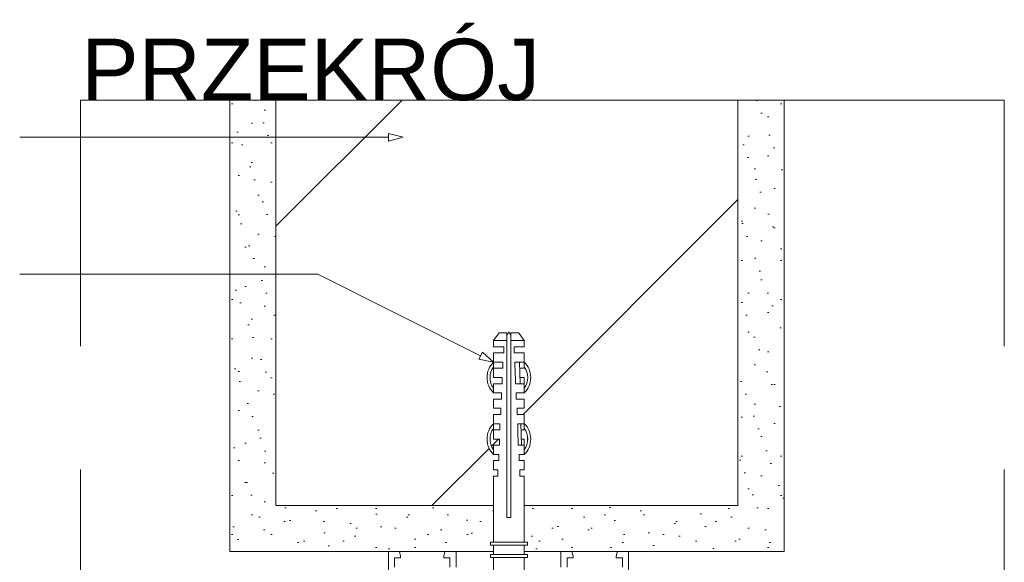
# Paper-space layout 'AD-02 DETAL MONTAŻU DRZWI' of a CAD drawing. Header units: millimetres. Extents: x 0 to 594, y 0 to 550.
# Tile 25 of 99: x 94 to 158, y 137 to 172. Entities that reach past the tile are written whole.
import ezdxf
from ezdxf.xclip import XClip

# ---------------------------------------------------------------- set-up
doc = ezdxf.new("R2010")
doc.units = ezdxf.units.MM
doc.header["$MEASUREMENT"] = 0
doc.header["$XCLIPFRAME"] = 0
doc.linetypes.add('przerywama detal', pattern=[120, 80, -40])
for name, color, linetype, lineweight, true_color in [('0_Nr_pióra__249', 7, 'Continuous', 5, 0x191919), ('A_stolarka_Nr_pióra__10', 7, 'Continuous', 13, 0x4b4b4b), ('A_stolarka_Nr_pióra__170', 7, 'Continuous', 5, 0x1c1c1c), ('A_stolarka_Nr_pióra__7', 7, 'Continuous', 18, 0x171717)]:
    doc.layers.add(name, color=color, linetype=linetype, lineweight=lineweight, true_color=true_color)
doc.layers.add('A_stolarka', color=7, linetype='Continuous')
doc.layers.add('A_stolarka_Nr_pióra__1', color=7, linetype='Continuous', lineweight=20)
doc.layers.add('A_stolarka_Nr_pióra__2', color=8, linetype='Continuous', lineweight=13)
doc.styles.add('STYL_AUTOMATYCZNY_4', font='arial.ttf')
pattern_1 = [(45, (-46914.584, -27095.2), (-14.1421356, 14.1421356), [])]
pattern_2 = [(45, (-46914.5838, -27091.2), (-1.272792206, 1.272792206), [0, -1.2, 0, -1.8]), (110, (-46910.5838, -27091.2), (1.69144672, 0.61563626), [0, -0.88, 0, -1.52])]

# ---------------------------------------------------------------- blocks, each defined once
blk = doc.blocks.new('Rysunek_2_2', base_point=(-46914.584, -27095.2))
at = {"layer": 'A_stolarka', "linetype": 'Continuous', "lineweight": 0, "true_color": 0x4b4b4b}
h = blk.add_hatch(dxfattribs=at)
h.set_pattern_fill('TYNK1_2_0002', color=251, style=0, pattern_type=2)
h.set_pattern_definition(pattern_2)
h.paths.add_polyline_path([(110.285, 167.152), (107.285, 167.152), (107.285, 137.808), (124.412, 137.808), (124.412, 138.224), (124.212, 138.224), (124.212, 138.424), (124.412, 138.424), (124.412, 140.809), (110.285, 140.809)])
h = blk.add_hatch(dxfattribs=at)
h.set_pattern_fill('BLOCZKI_CERAMICZNE_0002', color=251, style=0, pattern_type=2)
h.set_pattern_definition(pattern_1)
h.paths.add_polyline_path([(140.291, 167.152), (110.285, 167.152), (110.285, 140.809), (124.412, 140.809), (124.412, 142.724), (124.699, 142.724), (124.699, 143.124), (124.412, 143.124), (124.412, 143.724), (124.749, 143.724), (124.749, 144.124), (124.412, 144.124, -0.420204), (124.412, 146.124), (124.412, 146.724), (124.879, 146.724), (124.879, 147.124), (124.412, 147.124), (124.412, 147.724), (124.929, 147.724), (124.929, 148.124), (124.412, 148.124, -0.420204), (124.412, 150.124), (124.412, 150.724), (125.079, 150.724), (125.079, 151.124), (124.412, 151.124), (124.412, 151.524), (124.779, 152.024), (125.279, 152.024), (125.279, 151.86), (125.412, 152.091), (125.546, 151.86), (125.546, 152.024), (126.046, 152.024), (126.079, 151.979), (126.412, 151.524), (126.412, 151.124), (125.746, 151.124), (125.746, 150.724), (126.412, 150.724), (126.412, 150.124, -0.420202), (126.412, 148.124), (125.896, 148.124), (125.896, 147.724), (126.412, 147.724), (126.412, 147.124), (125.946, 147.124), (125.946, 146.724), (126.412, 146.724), (126.412, 146.124, -0.420202), (126.412, 144.124), (126.076, 144.124), (126.076, 143.724), (126.412, 143.724), (126.412, 143.124), (126.126, 143.124), (126.126, 142.724), (126.412, 142.724), (126.412, 140.809), (140.291, 140.809)])
h = blk.add_hatch(dxfattribs=at)
h.set_pattern_fill('TYNK1_2_0002', color=251, style=0, pattern_type=2)
h.set_pattern_definition(pattern_2)
h.paths.add_polyline_path([(140.291, 140.809), (126.412, 140.809), (126.412, 138.424), (126.612, 138.424), (126.612, 138.224), (126.412, 138.224), (126.412, 137.808), (143.291, 137.808), (143.291, 167.152), (140.291, 167.152)])
h = blk.add_hatch(dxfattribs=at)
h.set_pattern_fill('BLOCZKI_CERAMICZNE_0002', color=251, style=0, pattern_type=2)
h.set_pattern_definition(pattern_1)
h.paths.add_polyline_path([(124.412, 145.817, 0.317837), (124.412, 144.432), (124.412, 144.724), (124.799, 144.724), (124.799, 145.124), (124.412, 145.124), (124.412, 145.724), (124.829, 145.724), (124.829, 146.124), (124.412, 146.124)])
h = blk.add_hatch(dxfattribs=at)
h.set_pattern_fill('BLOCZKI_CERAMICZNE_0002', color=251, style=0, pattern_type=2)
h.set_pattern_definition(pattern_1)
h.paths.add_polyline_path([(126.204, 145.724), (126.217, 145.124), (126.412, 145.124), (126.412, 144.724), (126.412, 144.432, 0.317831), (126.412, 145.817), (126.412, 145.724)])
at = {"layer": 'A_stolarka_Nr_pióra__1', "color": 7, "linetype": 'Continuous', "lineweight": 20, "ltscale": 0.2, "flags": 128}
for points in [[(117.585, 123.459), (117.585, 137.808), (118.304, 137.808), (118.384, 137.508), (118.384, 137.408), (117.984, 137.408), (117.984, 136.808)], [(121.584, 136.808), (121.584, 137.408), (121.184, 137.408), (121.184, 137.514), (121.263, 137.808), (121.984, 137.808), (121.984, 136.808)], [(117.585, 123.459), (117.585, 137.808), (118.304, 137.808), (118.384, 137.508), (118.384, 137.408), (117.984, 137.408), (117.984, 136.808)], [(121.584, 136.808), (121.584, 137.408), (121.184, 137.408), (121.184, 137.514), (121.263, 137.808), (121.984, 137.808), (121.984, 136.808)], [(128.787, 136.808), (128.787, 137.808), (129.509, 137.808), (129.587, 137.514), (129.587, 137.408), (129.187, 137.408), (129.187, 136.808)], [(132.787, 136.808), (132.787, 137.408), (132.387, 137.408), (132.387, 137.508), (132.468, 137.808), (133.187, 137.808), (133.186, 128.006)], [(128.787, 136.808), (128.787, 137.808), (129.509, 137.808), (129.587, 137.514), (129.587, 137.408), (129.187, 137.408), (129.187, 136.808)], [(132.787, 136.808), (132.787, 137.408), (132.387, 137.408), (132.387, 137.508), (132.468, 137.808), (133.187, 137.808), (133.186, 128.006)]]:
    blk.add_lwpolyline(points, dxfattribs=at)
at = {"layer": 'A_stolarka_Nr_pióra__10', "color": 251, "linetype": 'przerywama detal', "lineweight": 13, "ltscale": 0.2, "true_color": 0x4b4b4b}
for p, q in [((157.585, 167.152), (97.585, 167.152)), ((97.585, 167.152), (97.585, 97.152)), ((157.585, 167.152), (157.585, 97.152))]:
    blk.add_line(p, q, dxfattribs=at)
at = {"layer": 'A_stolarka_Nr_pióra__10', "color": 251, "linetype": 'Continuous', "lineweight": 13, "ltscale": 0.2, "true_color": 0x4b4b4b, "flags": 128}
for points in [[(110.285, 167.152), (110.285, 140.809), (124.412, 140.809), (124.412, 138.424), (124.212, 138.424), (124.212, 138.224), (124.412, 138.224), (124.412, 137.808), (107.285, 137.808), (107.285, 167.152)], [(140.291, 140.809), (140.291, 167.152), (143.291, 167.152), (143.291, 137.808), (126.412, 137.808), (126.412, 138.224), (126.612, 138.224), (126.612, 138.424), (126.412, 138.424), (126.412, 140.809)]]:
    blk.add_lwpolyline(points, close=True, dxfattribs=at)
for points in [[(140.291, 167.152), (140.291, 140.809), (126.412, 140.809), (126.412, 142.724), (126.126, 142.724), (126.126, 143.124), (126.412, 143.124), (126.412, 143.724), (126.076, 143.724), (126.076, 144.124), (126.412, 144.124, 0.420202), (126.412, 146.124), (126.412, 146.724), (125.946, 146.724), (125.946, 147.124), (126.412, 147.124), (126.412, 147.724), (125.896, 147.724), (125.896, 148.124), (126.412, 148.124, 0.420202), (126.412, 150.124), (126.412, 150.724), (125.746, 150.724), (125.746, 151.124), (126.412, 151.124), (126.412, 151.524), (126.079, 151.979), (126.046, 152.024), (125.546, 152.024), (125.546, 151.86), (125.412, 152.091), (125.279, 151.86), (125.279, 152.024), (124.779, 152.024), (124.412, 151.524), (124.412, 151.124), (125.079, 151.124), (125.079, 150.724), (124.412, 150.724), (124.412, 150.124, 0.420204), (124.412, 148.124), (124.929, 148.124), (124.929, 147.724), (124.412, 147.724), (124.412, 147.124), (124.879, 147.124), (124.879, 146.724), (124.412, 146.724), (124.412, 146.124, 0.420204), (124.412, 144.124), (124.749, 144.124), (124.749, 143.724), (124.412, 143.724), (124.412, 143.124), (124.699, 143.124), (124.699, 142.724), (124.412, 142.724), (124.412, 140.809), (110.285, 140.809), (110.285, 167.152)], [(124.412, 145.817), (124.412, 146.124), (124.829, 146.124), (124.829, 145.724), (124.412, 145.724), (124.412, 145.124), (124.799, 145.124), (124.799, 144.724), (124.412, 144.724), (124.412, 144.432, -0.317837)], [(126.204, 145.724), (126.412, 145.724), (126.412, 145.817, -0.317831), (126.412, 144.432), (126.412, 144.724), (126.412, 145.124), (126.217, 145.124)]]:
    blk.add_lwpolyline(points, format="xyb", close=True, dxfattribs=at)
at = {"layer": 'A_stolarka_Nr_pióra__170', "color": 250, "linetype": 'Continuous', "lineweight": 5, "ltscale": 0.2, "true_color": 0x1c1c1c}
for p, q in [((113.016, 164.742), (93.644, 164.742)), ((117.604, 164.742), (113.016, 164.742)), ((113.016, 155.849), (93.644, 155.849)), ((123.579, 150.543), (113.016, 155.849))]:
    blk.add_line(p, q, dxfattribs=at)
at = {"layer": 'A_stolarka_Nr_pióra__2', "color": 8, "linetype": 'Continuous', "lineweight": 13, "ltscale": 0.2}
for p, q in [((124.779, 152.024), (124.412, 151.524)), ((125.279, 152.024), (124.779, 152.024)), ((125.412, 152.091), (125.279, 151.86)), ((125.279, 140.024), (125.279, 152.024)), ((125.412, 152.091), (125.546, 151.86)), ((125.546, 152.024), (126.046, 152.024)), ((125.546, 140.024), (125.546, 152.024)), ((126.046, 152.024), (126.079, 151.979)), ((126.079, 151.979), (126.412, 151.524)), ((124.412, 151.524), (125.279, 151.524)), ((124.412, 151.524), (124.412, 151.124)), ((125.079, 151.124), (124.412, 151.124)), ((125.079, 151.124), (125.079, 150.724)), ((126.412, 151.524), (125.546, 151.524)), ((126.412, 151.124), (125.746, 151.124)), ((125.746, 150.724), (125.746, 151.124)), ((126.412, 151.524), (126.412, 151.124)), ((124.412, 150.724), (124.412, 149.124)), ((125.079, 150.724), (124.412, 150.724)), ((126.412, 150.724), (125.746, 150.724)), ((126.412, 150.724), (126.412, 149.724)), ((125.029, 150.124), (124.412, 150.124)), ((125.029, 149.724), (124.412, 149.724)), ((125.029, 150.124), (125.029, 149.724)), ((126.412, 150.124), (125.796, 150.124)), ((125.796, 149.724), (125.796, 150.124)), ((125.81, 149.724), (125.796, 149.724)), ((125.846, 148.724), (125.81, 149.724)), ((126.145, 148.735), (126.096, 150.124)), ((126.412, 149.724), (126.11, 149.724)), ((124.979, 149.124), (124.412, 149.124)), ((124.979, 149.124), (124.979, 148.724)), ((126.412, 149.124), (126.132, 149.124)), ((126.412, 149.124), (126.412, 148.124)), ((124.412, 148.724), (124.412, 148.124)), ((124.979, 148.724), (124.412, 148.724)), ((126.412, 148.724), (125.846, 148.724)), ((124.929, 148.124), (124.412, 148.124)), ((124.412, 147.724), (124.412, 147.124)), ((124.929, 147.724), (124.412, 147.724)), ((124.929, 148.124), (124.929, 147.724)), ((126.412, 148.124), (125.896, 148.124)), ((125.896, 147.724), (125.896, 148.124)), ((126.412, 147.724), (125.896, 147.724)), ((126.412, 147.724), (126.412, 147.124)), ((124.879, 147.124), (124.412, 147.124)), ((124.879, 147.124), (124.879, 146.724)), ((126.412, 147.124), (125.946, 147.124)), ((125.946, 146.724), (125.946, 147.124)), ((124.412, 146.724), (124.412, 145.124)), ((124.879, 146.724), (124.412, 146.724)), ((126.412, 146.724), (125.946, 146.724)), ((126.412, 146.724), (126.412, 145.724)), ((124.829, 146.124), (124.412, 146.124)), ((124.829, 146.124), (124.829, 145.724)), ((126.412, 146.124), (125.996, 146.124)), ((125.996, 145.724), (125.996, 146.124)), ((126.226, 144.729), (126.196, 146.124)), ((124.829, 145.724), (124.412, 145.724)), ((126.026, 144.724), (126.004, 145.724)), ((126.412, 145.724), (126.204, 145.724)), ((124.799, 145.124), (124.412, 145.124)), ((124.412, 144.724), (124.412, 144.124)), ((124.799, 144.724), (124.412, 144.724)), ((124.799, 145.124), (124.799, 144.724)), ((126.412, 144.724), (126.026, 144.724)), ((126.412, 145.124), (126.217, 145.124)), ((126.412, 145.124), (126.412, 144.124)), ((124.749, 144.124), (124.412, 144.124)), ((124.749, 144.124), (124.749, 143.724)), ((126.412, 144.124), (126.076, 144.124)), ((126.076, 143.724), (126.076, 144.124)), ((124.412, 143.724), (124.412, 143.124)), ((124.749, 143.724), (124.412, 143.724)), ((126.412, 143.724), (126.076, 143.724)), ((126.412, 143.724), (126.412, 143.124)), ((124.699, 143.124), (124.412, 143.124)), ((124.412, 142.724), (124.412, 138.424)), ((124.699, 142.724), (124.412, 142.724)), ((124.699, 143.124), (124.699, 142.724)), ((126.412, 143.124), (126.126, 143.124)), ((126.126, 142.724), (126.126, 143.124)), ((126.412, 142.724), (126.126, 142.724)), ((126.412, 142.724), (126.412, 138.424)), ((125.546, 140.024), (125.279, 140.024)), ((126.612, 138.424), (124.212, 138.424)), ((124.212, 138.224), (124.212, 138.424)), ((126.612, 138.224), (124.212, 138.224)), ((124.412, 138.224), (124.412, 137.624)), ((126.412, 138.224), (126.412, 137.624)), ((126.612, 138.424), (126.612, 138.224)), ((124.212, 137.424), (124.212, 137.624)), ((126.612, 137.624), (124.212, 137.624)), ((126.612, 137.624), (126.612, 137.424)), ((126.612, 137.424), (124.212, 137.424)), ((124.412, 137.424), (124.412, 134.449)), ((126.412, 137.424), (126.412, 134.449))]:
    blk.add_line(p, q, dxfattribs=at)
for centre, radius, start, end in [((125.392, 149.124), 1.4, 134.41531, 225.58469), ((125.392, 149.124), 1.2, 144.73561, 215.26439), ((125.433, 149.124), 1.4, 314.41531, 45.58469), ((125.433, 149.124), 1.2, 324.73561, 35.26439), ((125.392, 145.124), 1.4, 134.41531, 225.58469), ((125.392, 145.124), 1.2, 144.73561, 215.26439), ((125.433, 145.124), 1.4, 314.41531, 45.58469), ((125.433, 145.124), 1.2, 324.73561, 35.26439)]:
    blk.add_arc(centre, radius, start, end, dxfattribs=at)
at = {"layer": 'A_stolarka_Nr_pióra__7', "color": 250, "linetype": 'Continuous', "lineweight": 18, "ltscale": 0.2, "true_color": 0x171717}
for p, q in [((117.604, 164.492), (117.604, 164.992)), ((118.537, 164.742), (117.604, 164.992)), ((118.537, 164.742), (117.604, 164.492)), ((123.466, 150.32), (123.691, 150.767)), ((124.412, 150.124), (123.466, 150.32)), ((124.412, 150.124), (123.691, 150.767))]:
    blk.add_line(p, q, dxfattribs=at)
at = {"layer": '0_Nr_pióra__249', "color": 250, "linetype": 'Continuous', "lineweight": 5, "true_color": 0x191919, "insert": (97.644, 167.085), "char_height": 4, "attachment_point": 7, "style": 'STYL_AUTOMATYCZNY_4'}
blk.add_mtext('\\A1;{\\pql;\\fArial|b0|i0|c238|p0;\\W1.000000;PRZEKRÓJ}', dxfattribs=at)

psp = doc.layouts.new('AD-02 DETAL MONTAŻU DRZWI')

# ---------------------------------------------------------------- block references
at = {"color": 37, "linetype": 'Continuous', "lineweight": 5, "true_color": 0x656532}
ref = psp.add_blockref('Rysunek_2_2', (-46914.584, -27095.2), dxfattribs=at)
XClip(ref).set_block_clipping_path([(33.2101829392, 4.9001792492), (292.97782874, 254.0652997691)])

doc.saveas('drawing.dxf')
